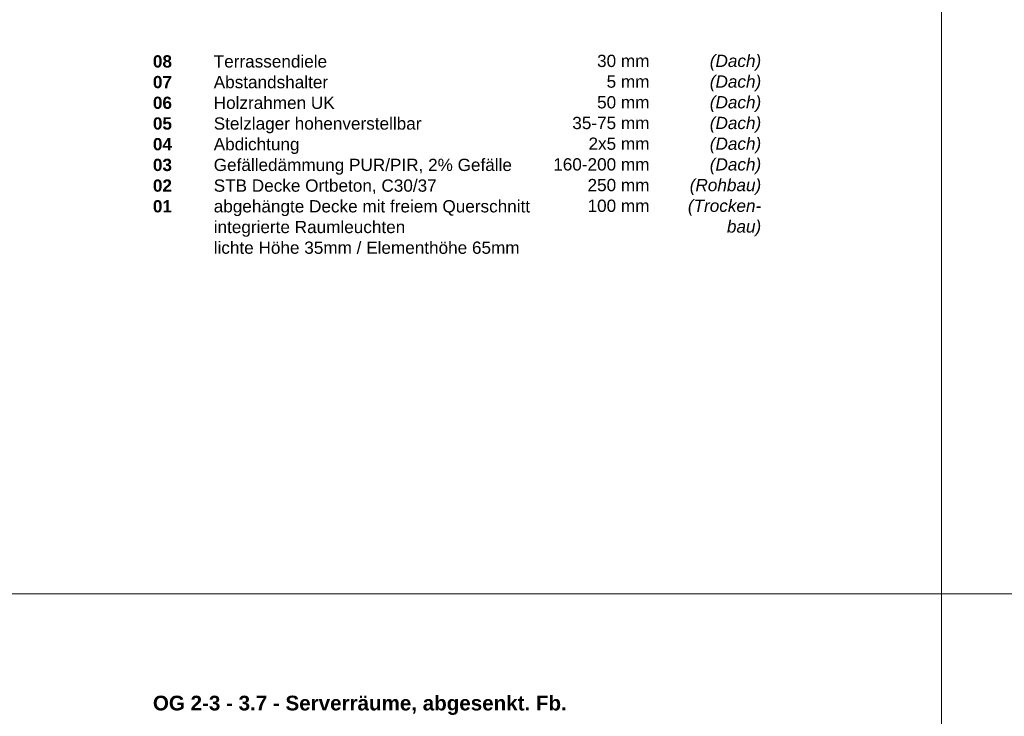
# Model space of a CAD drawing. Header units: metres. Extents: x 0.9 to 30.1, y -10.7 to 8.6.
# Tile 247 of 256: x 18.1 to 20.1, y 3.9 to 5.4. Entities that reach past the tile are written whole.
import ezdxf

# ---------------------------------------------------------------- set-up
doc = ezdxf.new("R2010")
doc.units = ezdxf.units.M
doc.layers.add('Keine', color=7, linetype='Continuous', lineweight=9)
doc.styles.add('Arial', font='arial.ttf')
doc.styles.add('Arial (bold)', font='arialbd.ttf')
doc.styles.add('Arial (italic)', font='ariali.ttf')

msp = doc.modelspace()

# ---------------------------------------------------------------- linework, layer by layer
at = {"layer": 'Keine', "color": 255, "flags": 128}
for points in [[(18, 6.6), (20, 6.6), (20, 4.2), (18, 4.2)], [(18, 4.2), (20, 4.2), (20, 1.8), (18, 1.8)], [(20, 4.2), (22, 4.2), (22, 1.8), (20, 1.8)]]:
    msp.add_lwpolyline(points, close=True, dxfattribs=at)

# ---------------------------------------------------------------- texts
at = {"layer": 'Keine', "color": 7, "insert": (18.3794, 5.30632), "char_height": 0.0252181, "attachment_point": 1, "line_spacing_factor": 1.011258, "style": 'Arial (bold)'}
msp.add_mtext('\\pxt4.957;08{\\fArial|b0|i0|c0|p0; ^ITerrassendiele\\P}07{\\fArial|b0|i0|c0|p0;^IAbstandshalter\\P}06{\\fArial|b0|i0|c0|p0; ^I}{\\fArial|b0|i0|c0|p0;Holzrahmen UK}{\\fArial|b0|i0|c0|p0;\\P}05{\\fArial|b0|i0|c0|p0;^IStelzlager hohenverstellbar\\P}04{\\fArial|b0|i0|c0|p0; ^I}{\\fArial|b0|i0|c0|p0;Abdichtung\\P}03{\\fArial|b0|i0|c0|p0; ^I}{\\fArial|b0|i0|c0|p0;Gefälledämmung PUR/PIR, 2% Gefälle}{\\fArial|b0|i0|c0|p0;\\P}02{\\fArial|b0|i0|c0|p0; ^ISTB Decke Ortbeton, C30/37\\P}01{\\fArial|b0|i0|c0|p0;^Iabgehängte Decke mit freiem Querschnitt\\P^Iintegrierte Raumleuchten\\P^Ilichte Höhe 35mm / Elementhöhe 65mm}', dxfattribs=at)
at = {"layer": 'Keine', "color": 7, "transparency": 33554687, "attachment_point": 3, "line_spacing_factor": 1.011258}
for s, insert, char_height, width, style in [('  30 mm\\P5 mm\\P50 mm\\P35-75 mm\\P2x5 mm\\P  160-200 mm\\P250 mm\\P100 mm', (19.39978, 5.30738), 0.0252181, 0.22, 'Arial'), ('(Dach)\\P(Dach)\\P(Dach)\\P(Dach)\\P(Dach)\\P(Dach)\\P(Rohbau)\\P(Trocken-\\Pbau)', (19.6294, 5.30738), 0.025218, 0.16, 'Arial (italic)')]:
    msp.add_mtext(s, dxfattribs=dict(at, insert=insert, char_height=char_height, width=width, style=style))
at = {"layer": 'Keine', "color": 7, "transparency": 33554687, "insert": (18.3794, 3.99089), "char_height": 0.0302617, "attachment_point": 1, "line_spacing_factor": 0.994404, "style": 'Arial (bold)'}
msp.add_mtext('OG 2-3 - 3.7 - Serverräume, abgesenkt. Fb.', dxfattribs=at)

doc.saveas('drawing.dxf')
